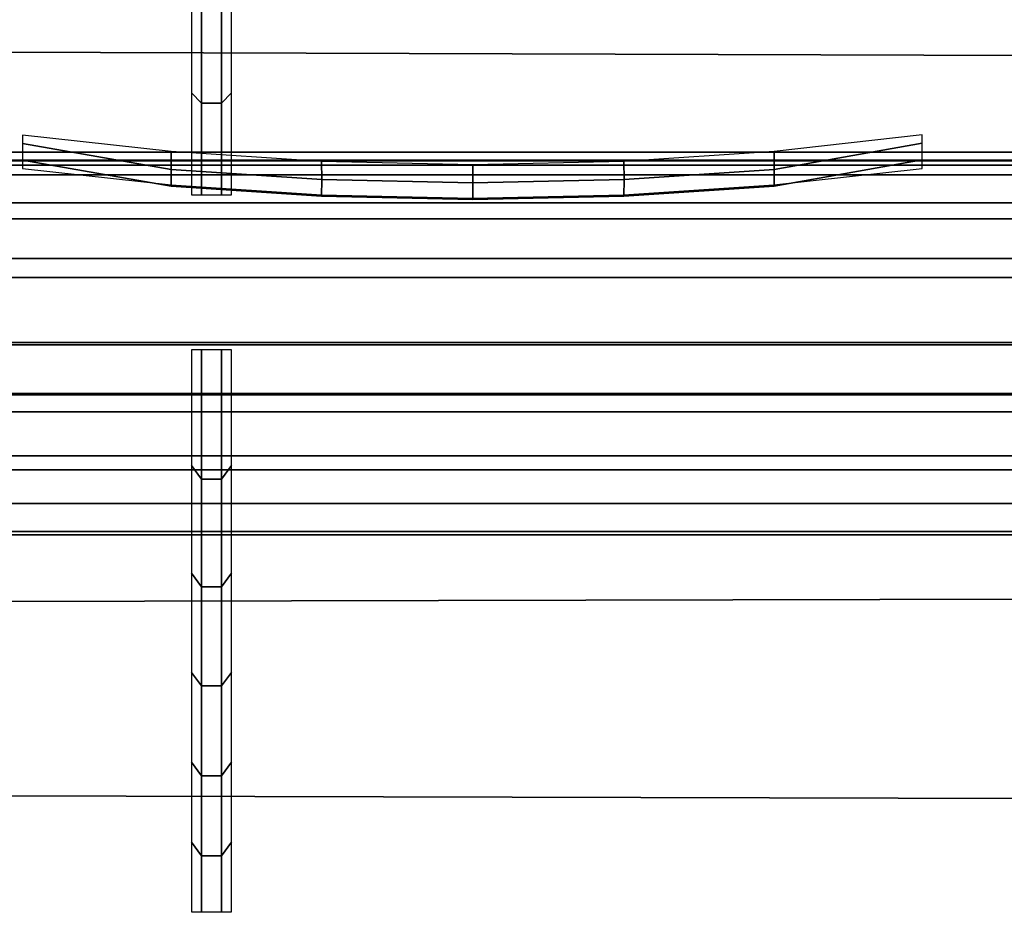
# Model space of a CAD drawing. Header units: inches. Extents: x 0 to 76, y -28.1 to 0.
# Tile 212 of 256: x 49.676 to 49.93, y -27.839 to -27.604. Entities that reach past the tile are written whole.
import ezdxf

# ---------------------------------------------------------------- set-up
doc = ezdxf.new("R2010")
doc.units = ezdxf.units.IN
doc.header["$LTSCALE"] = 0.03937
doc.header["$MEASUREMENT"] = 0
for name, color, linetype in [('A-FURN-3-ST', 151, 'Continuous'), ('A-FURN-3-ST-SEAM', 250, 'Continuous'), ('A-FURN-3-STITCH', 15, 'Continuous')]:
    doc.layers.add(name, color=color, linetype=linetype)

msp = doc.modelspace()

# ---------------------------------------------------------------- meshes
at = {"layer": 'A-FURN-3-ST'}
mesh = msp.add_polyface(dxfattribs=at)
corners = [(3.75, -4.85038, 5), (72.25, -27.51, 5), (3.75, -27.51, 5), (3.625, -4.85038, 5.03349), (3.625, -27.51, 5.03349), (3.75, -28.01, 5.5), (3.625, -27.97651, 5.5), (3.75, -27.97194, 5.30866), (3.625, -27.941, 5.32148), (3.75, -27.86356, 5.14645), (3.625, -27.83987, 5.17013), (3.75, -27.70134, 5.03806), (3.625, -27.68853, 5.069), (3.53349, -27.65351, 5.15355), (3.53349, -27.885, 5.5), (3.75, -28.01, 16.9), (3.625, -27.97651, 16.9), (3.75, -26.91, 18), (3.625, -26.91, 17.96651), (3.75, -27.1947, 17.96252), (3.625, -27.18603, 17.93017), (3.75, -27.46, 17.85263), (3.625, -27.44325, 17.82362), (3.75, -27.68782, 17.67782), (3.625, -27.66414, 17.65413), (3.75, -27.86263, 17.45), (3.625, -27.83362, 17.43325), (3.75, -27.97252, 17.1847), (3.625, -27.94017, 17.17603), (3.53349, -27.85178, 17.15235), (3.53349, -26.91, 17.875), (3.53349, -27.59943, 17.58943), (3.53349, -27.75438, 17.3875), (3.625, -5.45916, 17.96651), (3.75, -5.45916, 18), (72.25, -28.01, 16.9), (72.25, -27.97252, 17.1847), (72.25, -27.86263, 17.45), (72.25, -27.68782, 17.67782), (72.25, -27.46, 17.85263), (72.25, -27.1947, 17.96252), (72.25, -27.70134, 5.03806), (72.25, -27.86356, 5.14645), (72.25, -27.97194, 5.30866)]
mesh.append_faces([[corners[k] for k in face] for face in [(0, 1, 2), (3, 2, 4), (5, 6, 7), (7, 6, 8), (7, 8, 9), (9, 8, 10), (9, 10, 11), (11, 10, 12), (11, 12, 2), (2, 12, 4), (4, 12, 13), (14, 8, 6), (5, 15, 6), (6, 15, 16), (6, 16, 14), (17, 18, 19), (19, 18, 20), (19, 20, 21), (21, 20, 22), (21, 22, 23), (23, 22, 24), (23, 24, 25), (25, 24, 26), (25, 26, 27), (27, 26, 28), (27, 28, 15), (15, 28, 16), (16, 28, 29), (18, 30, 20), (24, 31, 32, 26), (26, 32, 29, 28), (33, 30, 18), (34, 18, 17), (15, 35, 27), (27, 36, 25), (25, 37, 23), (23, 38, 21), (21, 39, 19), (19, 40, 17), (5, 35, 15), (2, 1, 11), (11, 41, 9), (9, 42, 7), (7, 43, 5)]])
mesh = msp.add_polyface(dxfattribs=at)
corners = [(72.375, -4.85038, 5.03349), (72.46651, -27.51, 5.125), (72.375, -27.51, 5.03349), (72.25, -4.85038, 5), (72.25, -27.51, 5), (72.46651, -27.85646, 5.35649), (72.375, -27.97651, 5.5), (72.375, -27.941, 5.32148), (72.25, -28.01, 5.5), (72.25, -27.97194, 5.30866), (72.375, -27.83987, 5.17013), (72.25, -27.86356, 5.14645), (72.375, -27.68853, 5.069), (72.25, -27.70134, 5.03806), (72.46651, -27.65351, 5.15355), (72.46651, -27.77517, 5.23483), (72.46651, -27.885, 16.9), (72.375, -27.97651, 16.9), (72.25, -28.01, 16.9), (72.375, -27.94017, 17.17603), (72.25, -27.97252, 17.1847), (72.46651, -27.16235, 17.84178), (72.375, -26.91, 17.96651), (72.375, -27.18603, 17.93017), (72.25, -26.91, 18), (72.25, -27.1947, 17.96252), (72.375, -27.44325, 17.82362), (72.25, -27.46, 17.85263), (72.375, -27.66414, 17.65413), (72.25, -27.68782, 17.67782), (72.375, -27.83362, 17.43325), (72.25, -27.86263, 17.45), (72.375, -5.45916, 17.96651), (3.75, -27.97252, 17.1847), (3.75, -27.86263, 17.45), (3.75, -27.68782, 17.67782), (3.75, -27.46, 17.85263), (3.75, -27.1947, 17.96252), (3.75, -26.91, 18), (3.75, -28.01, 5.5), (3.75, -27.70134, 5.03806), (3.75, -27.86356, 5.14645), (3.75, -27.97194, 5.30866), (72.25, -5.45916, 18)]
mesh.append_faces([[corners[k] for k in face] for face in [(0, 1, 2), (3, 2, 4), (5, 6, 7), (7, 6, 8), (7, 8, 9), (7, 9, 10), (10, 9, 11), (10, 11, 12), (12, 11, 13), (12, 13, 2), (2, 13, 4), (2, 1, 12), (12, 14, 15, 10), (6, 16, 17), (6, 17, 8), (8, 17, 18), (16, 19, 17), (17, 19, 20), (17, 20, 18), (21, 22, 23), (22, 24, 23), (23, 24, 25), (23, 25, 26), (26, 25, 27), (26, 27, 28), (28, 27, 29), (28, 29, 30), (30, 29, 31), (30, 31, 19), (19, 31, 20), (32, 24, 22), (33, 18, 20), (34, 20, 31), (35, 31, 29), (36, 29, 27), (37, 27, 25), (38, 25, 24), (8, 18, 39), (40, 4, 13), (41, 13, 11), (42, 11, 9), (39, 9, 8), (24, 43, 38)]])
at = {"layer": 'A-FURN-3-ST-SEAM'}
mesh = msp.add_polyface(dxfattribs=at)
corners = [(64.75, -27.63855, 17.67058), (68.5, -27.6444, 17.65387), (64.75, -27.6444, 17.65387), (39.875, -27.63855, 17.67058), (39.875, -27.6444, 17.65387), (38, -27.63855, 17.67058), (39.875, -27.67102, 17.631), (39.875, -27.65579, 17.64021), (64.75, -27.65579, 17.64021), (64.75, -27.67102, 17.631), (68.5, -27.65579, 17.64021), (68.5, -27.67102, 17.631), (64.75, -27.68838, 17.6276), (39.875, -27.68838, 17.6276), (39.875, -27.72072, 17.64061), (39.875, -27.70575, 17.63109), (64.75, -27.70575, 17.63109), (64.75, -27.72072, 17.64061), (68.5, -27.72072, 17.64061), (68.5, -27.73757, 17.67127), (64.75, -27.73757, 17.67127), (39.875, -27.73757, 17.67127), (38, -27.72945, 17.70535), (38, -27.73667, 17.68903), (39.875, -27.73667, 17.68903), (39.875, -27.72945, 17.70535), (64.75, -27.73667, 17.68903), (64.75, -27.72945, 17.70535), (68.5, -27.73667, 17.68903), (68.5, -27.72945, 17.70535), (38, -27.64196, 17.69685), (39.875, -27.64196, 17.69685), (64.75, -27.64196, 17.69685), (68.5, -27.63855, 17.67058), (38, -27.65579, 17.64021), (38, -27.6444, 17.65387), (64.75, -27.65165, 17.71182), (39.875, -27.65165, 17.71182), (38, -27.65165, 17.71182), (64.75, -27.6661, 17.7221), (39.875, -27.6661, 17.7221), (38, -27.6661, 17.7221), (64.75, -27.70101, 17.72573), (39.875, -27.70101, 17.72573), (38, -27.70101, 17.72573), (64.75, -27.71712, 17.71823), (39.875, -27.71712, 17.71823), (38, -27.71712, 17.71823)]
mesh.append_faces([[corners[k] for k in face] for face in [(0, 1, 2), (0, 2, 3), (3, 2, 4), (3, 4, 5), (3, 30, 31), (3, 31, 0), (0, 31, 32), (0, 32, 33)]])
mesh.append_faces([[corners[k] for k in face] for face in [(9, 8, 10, 11), (27, 26, 28, 29)]], dxfattribs={"vtx0": -1})
mesh.append_faces([[corners[k] for k in face] for face in [(6, 7, 8, 9), (9, 12, 13, 6), (14, 15, 16, 17), (17, 20, 21, 14), (22, 23, 24, 25), (25, 24, 26, 27), (20, 26, 24, 21), (12, 16, 15, 13), (2, 8, 7, 4), (4, 7, 34, 35), (36, 32, 31, 37), (37, 31, 30, 38), (39, 36, 37, 40), (40, 37, 38, 41), (42, 39, 40, 43), (43, 40, 41, 44), (45, 42, 43, 46), (46, 43, 44, 47), (27, 45, 46, 25), (25, 46, 47, 22)]], dxfattribs={"vtx0": -1, "vtx2": -1})
mesh.append_faces([[corners[k] for k in face] for face in [(18, 19, 20, 17), (19, 28, 26, 20), (1, 10, 8, 2)]], dxfattribs={"vtx2": -1})
at = {"layer": 'A-FURN-3-STITCH'}
mesh = msp.add_polymesh((7, 4), dxfattribs=at)
for k, corner in enumerate([(49.72006, -27.64965, 17.71371), (49.72266, -27.64963, 17.71369), (49.72787, -27.64963, 17.71369), (49.73048, -27.64965, 17.71371), (49.72006, -27.62325, 17.74256), (49.72266, -27.62592, 17.7462), (49.72787, -27.62592, 17.7462), (49.73048, -27.62325, 17.74256), (49.72006, -27.59468, 17.76926), (49.72266, -27.59735, 17.77289), (49.72787, -27.59735, 17.77289), (49.73048, -27.59468, 17.76926), (49.72006, -27.5641, 17.79363), (49.72266, -27.56677, 17.79726), (49.72787, -27.56677, 17.79726), (49.73048, -27.5641, 17.79363), (49.72006, -27.53171, 17.81553), (49.72266, -27.53438, 17.81916), (49.72787, -27.53438, 17.81916), (49.73048, -27.53171, 17.81553), (49.72006, -27.4977, 17.83481), (49.72266, -27.50037, 17.83845), (49.72787, -27.50037, 17.83845), (49.73048, -27.4977, 17.83481), (49.72006, -27.46228, 17.85138), (49.72266, -27.46231, 17.85142), (49.72787, -27.46231, 17.85142), (49.73048, -27.46228, 17.85138)]):
    mesh.set_mesh_vertex(divmod(k, 4), corner)
mesh = msp.add_polymesh((7, 4), dxfattribs=at)
for k, corner in enumerate([(49.9089, -27.64276, 17.71536), (49.90891, -27.64058, 17.7168), (49.90894, -27.63627, 17.71972), (49.90895, -27.63413, 17.7212), (49.87061, -27.64703, 17.72204), (49.87066, -27.64741, 17.72723), (49.87069, -27.6431, 17.73015), (49.87066, -27.63841, 17.72788), (49.83182, -27.64961, 17.72621), (49.83186, -27.64998, 17.7314), (49.83189, -27.64567, 17.73432), (49.83187, -27.64099, 17.73205), (49.79276, -27.65047, 17.72785), (49.79281, -27.65084, 17.73304), (49.79283, -27.64653, 17.73596), (49.79281, -27.64185, 17.73369), (49.75368, -27.64961, 17.72695), (49.75373, -27.64999, 17.73215), (49.75375, -27.64567, 17.73507), (49.75373, -27.64099, 17.73279), (49.71481, -27.64704, 17.72352), (49.71486, -27.64741, 17.72871), (49.71489, -27.6431, 17.73163), (49.71487, -27.63841, 17.72936), (49.6764, -27.64276, 17.71757), (49.67642, -27.64063, 17.71907), (49.67644, -27.63632, 17.72199), (49.67646, -27.63414, 17.72341)]):
    mesh.set_mesh_vertex(divmod(k, 4), corner)
mesh = msp.add_polymesh((7, 4), dxfattribs=at)
for k, corner in enumerate([(49.72006, -27.83505, 17.49455), (49.72266, -27.83503, 17.49454), (49.72787, -27.83503, 17.49454), (49.73048, -27.83505, 17.49455), (49.72006, -27.81702, 17.52925), (49.72266, -27.82054, 17.53207), (49.72787, -27.82054, 17.53207), (49.73048, -27.81702, 17.52925), (49.72006, -27.79633, 17.56243), (49.72266, -27.79985, 17.56525), (49.72787, -27.79985, 17.56525), (49.73048, -27.79633, 17.56243), (49.72006, -27.7731, 17.59388), (49.72266, -27.77662, 17.5967), (49.72787, -27.77662, 17.5967), (49.73048, -27.7731, 17.59388), (49.72006, -27.74748, 17.62342), (49.72266, -27.751, 17.62624), (49.72787, -27.751, 17.62624), (49.73048, -27.74748, 17.62342), (49.72006, -27.71962, 17.65086), (49.72266, -27.72314, 17.65367), (49.72787, -27.72314, 17.65367), (49.73048, -27.71962, 17.65086), (49.72006, -27.68969, 17.67602), (49.72266, -27.68973, 17.67605), (49.72787, -27.68973, 17.67605), (49.73048, -27.68969, 17.67602)]):
    mesh.set_mesh_vertex(divmod(k, 4), corner)

doc.saveas('drawing.dxf')
